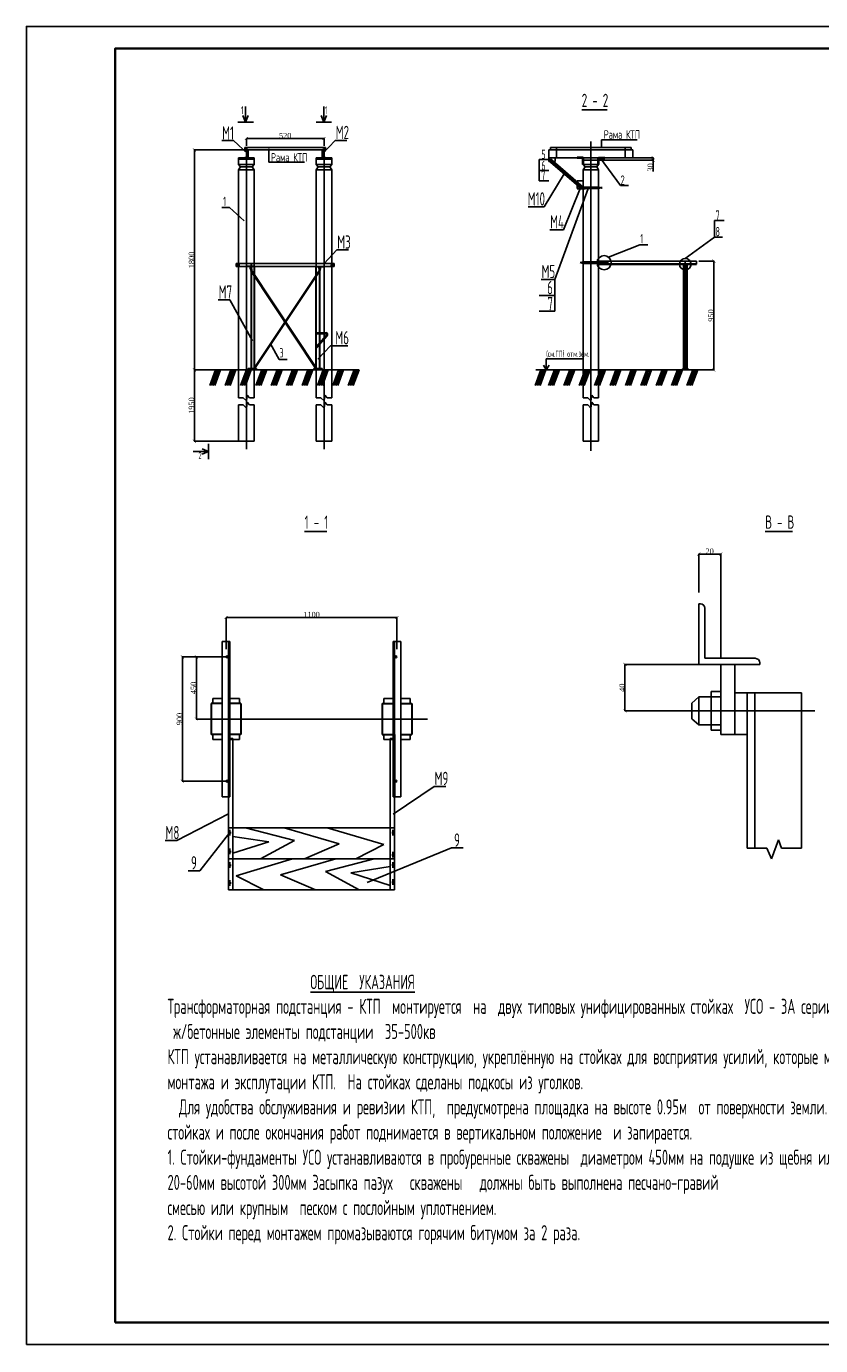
# Model space of a CAD drawing. Header units: metres. Extents: x 703615 to 712205, y 4306166 to 4311183.
# Tile 103 of 256: x 709159 to 709338, y 4306635 to 4306932. Entities that reach past the tile are written whole.
import ezdxf

# ---------------------------------------------------------------- set-up
doc = ezdxf.new("R2010")
doc.units = ezdxf.units.M
doc.header["$LTSCALE"] = 0.5
doc.styles.get("Standard").update_dxf_attribs({"font": 'times.ttf'})
doc.styles.add('имитатор ГОСТа', font='isocpeur.ttf', dxfattribs={"width": 0.6, "height": 300})

# ---------------------------------------------------------------- blocks, each defined once
blk = doc.blocks.new('_ArchTick')
at = {"color": 0, "linetype": 'ByBlock', "lineweight": 40, "const_width": 0.15}
blk.add_lwpolyline([(-0.5, -0.5), (0.5, 0.5)], dxfattribs=at)

msp = doc.modelspace()

# ---------------------------------------------------------------- hatches: boundary and pattern name
at = {"lineweight": 25}
h = msp.add_hatch(color=256, dxfattribs=at)
h.set_gradient(color1=(51, 51, 51), color2=(0, 0, 0), one_color=1)
h.paths.add_polyline_path([(709284.88, 4306895.49), (709284.88, 4306895.86), (709284.23, 4306895.67)])
h = msp.add_hatch(color=256, dxfattribs=at)
h.set_gradient(color1=(51, 51, 51), color2=(0, 0, 0), one_color=1)
h.paths.add_polyline_path([(709286.63, 4306895.73), (709286.63, 4306895.48), (709288.38, 4306895.48), (709288.38, 4306895.73)])
h.paths.add_polyline_path([(709286.63, 4306895.48), (709286.63, 4306895.73), (709285.05, 4306895.73), (709285.05, 4306895.48)])
h = msp.add_hatch(color=256, dxfattribs=at)
h.set_gradient(color1=(51, 51, 51), color2=(0, 0, 0), one_color=1)
h.paths.add_polyline_path([(709288.38, 4306895.85), (709288.38, 4306895.48), (709289.03, 4306895.67)])
h = msp.add_hatch(color=256, dxfattribs=at)
h.set_gradient(color1=(51, 51, 51), color2=(0, 0, 0), one_color=1)
h.paths.add_polyline_path([(709284.88, 4306878.63), (709284.88, 4306879), (709284.23, 4306878.81)])
h = msp.add_hatch(color=256, dxfattribs=at)
h.set_gradient(color1=(51, 51, 51), color2=(0, 0, 0), one_color=1)
h.paths.add_polyline_path([(709284.88, 4306878.73), (709285.05, 4306878.73), (709285.05, 4306878.89), (709284.88, 4306878.89)])
h = msp.add_hatch(color=256, dxfattribs=at)
h.set_gradient(color1=(51, 51, 51), color2=(0, 0, 0), one_color=1)
h.paths.add_polyline_path([(709286.63, 4306878.87), (709286.63, 4306878.62), (709288.38, 4306878.62), (709288.38, 4306878.87)])
h.paths.add_polyline_path([(709286.63, 4306878.62), (709286.63, 4306878.87), (709285.05, 4306878.87), (709285.05, 4306878.62)])
h = msp.add_hatch(color=256, dxfattribs=at)
h.set_gradient(color1=(51, 51, 51), color2=(0, 0, 0), one_color=1)
h.paths.add_polyline_path([(709288.38, 4306878.99), (709288.38, 4306878.62), (709289.03, 4306878.81)])
h = msp.add_hatch(color=256, dxfattribs=at)
h.set_gradient(color1=(51, 51, 51), color2=(0, 0, 0), one_color=1)
h.paths.add_polyline_path([(709290.28, 4306878.8, 1), (709289.83, 4306878.8, 1)])
h = msp.add_hatch(color=256, dxfattribs=at)
h.set_gradient(color1=(51, 51, 51), color2=(0, 0, 0), one_color=1)
h.paths.add_polyline_path([(709207.29, 4306878.11, 0.414214), (709207.45, 4306878.27, 0.414214), (709207.29, 4306878.43)])
h.paths.add_polyline_path([(709207.13, 4306878.27, 0.414214), (709207.29, 4306878.11), (709207.29, 4306878.43, 0.414214)])
h = msp.add_hatch(color=256, dxfattribs=at)
h.set_gradient(color1=(51, 51, 51), color2=(0, 0, 0), one_color=1)
h.paths.add_polyline_path([(709210.09, 4306877.41, 0.414214), (709210.25, 4306877.57, 0.414214), (709210.09, 4306877.73)])
h.paths.add_polyline_path([(709209.93, 4306877.57, 0.414214), (709210.09, 4306877.41), (709210.09, 4306877.73, 0.414214)])
h = msp.add_hatch(color=256, dxfattribs=at)
h.set_gradient(color1=(51, 51, 51), color2=(0, 0, 0), one_color=1)
h.paths.add_polyline_path([(709225.49, 4306877.41, 0.414214), (709225.65, 4306877.57, 0.414214), (709225.49, 4306877.73)])
h.paths.add_polyline_path([(709225.33, 4306877.57, 0.414214), (709225.49, 4306877.41), (709225.49, 4306877.73, 0.414214)])
h = msp.add_hatch(color=256, dxfattribs=at)
h.set_gradient(color1=(51, 51, 51), color2=(0, 0, 0), one_color=1)
h.paths.add_polyline_path([(709228.29, 4306878.08, 0.414214), (709228.45, 4306878.24, 0.414214), (709228.29, 4306878.39)])
h.paths.add_polyline_path([(709228.13, 4306878.24, 0.414214), (709228.29, 4306878.08), (709228.29, 4306878.39, 0.414214)])
h = msp.add_hatch(color=256, dxfattribs=at)
h.set_gradient(color1=(51, 51, 51), color2=(0, 0, 0), one_color=1)
h.paths.add_polyline_path([(709204.99, 4306789.99, 1), (709204.52, 4306789.99, 1)])
h = msp.add_hatch(color=256, dxfattribs=at)
h.set_gradient(color1=(51, 51, 51), color2=(0, 0, 0), one_color=1)
h.paths.add_polyline_path([(709242.92, 4306789.99, 1), (709242.44, 4306789.99, 1)])
h = msp.add_hatch(color=256, dxfattribs=at)
h.set_gradient(color1=(51, 51, 51), color2=(0, 0, 0), one_color=1)
h.paths.add_polyline_path([(709204.99, 4306761.99, 1), (709204.52, 4306761.99, 1)])
h = msp.add_hatch(color=256, dxfattribs=at)
h.set_gradient(color1=(51, 51, 51), color2=(0, 0, 0), one_color=1)
h.paths.add_polyline_path([(709242.92, 4306761.99, 1), (709242.44, 4306761.99, 1)])

# ---------------------------------------------------------------- linework, layer by layer
for p, q in [((709208.87, 4306910.46, 321.54), (709208.28, 4306911.93, 321.54)), ((709208.87, 4306910.46, 321.54), (709208.87, 4306913.96, 321.54)), ((709208.87, 4306910.46, 321.54), (709209.46, 4306911.93, 321.54)), ((709226.49, 4306910.46, 321.54), (709225.9, 4306911.93, 321.54)), ((709226.49, 4306910.46, 321.54), (709226.49, 4306913.96, 321.54)), ((709226.49, 4306910.46, 321.54), (709227.08, 4306911.93, 321.54)), ((709284.59, 4306913.27, 321.54), (709290.34, 4306913.27, 321.54)), ((709207.12, 4306910.46, 321.54), (709210.62, 4306910.46, 321.54)), ((709224.74, 4306910.46, 321.54), (709228.24, 4306910.46, 321.54)), ((709206.11, 4306906.35, 321.54), (709203.49, 4306906.35, 321.54)), ((709209.39, 4306903.32, 321.54), (709206.11, 4306906.35, 321.54)), ((709209.04, 4306905.13, 321.54), (709209.04, 4306906.81, 321.54)), ((709209.04, 4306906.77, 321.54), (709226.54, 4306906.77, 321.54)), ((709226.19, 4306903.32, 321.54), (709229.07, 4306906.35, 321.54)), ((709226.54, 4306905.13, 321.54), (709226.54, 4306906.81, 321.54)), ((709231.69, 4306906.35, 321.54), (709229.07, 4306906.35, 321.54)), ((709286.63, 4306906.12, 321.54), (709286.63, 4306836.38, 321.54)), ((709289.04, 4306906.46, 321.54), (709297.08, 4306906.46, 321.54)), ((709289.04, 4306906.46, 321.54), (709289.04, 4306904.72, 321.54)), ((709209.02, 4306904.19, 321.54), (709197.3, 4306904.19, 321.54)), ((709197.34, 4306904.19, 321.54), (709197.34, 4306854.64, 321.54)), ((709207.29, 4306902.44, 321.54), (709207.29, 4306900.94, 321.54)), ((709207.29, 4306902.44, 321.54), (709210.79, 4306902.44, 321.54)), ((709208.69, 4306904.72, 321.54), (709226.89, 4306904.72, 321.54)), ((709208.69, 4306904.72, 321.54), (709208.69, 4306904.19, 321.54)), ((709209.04, 4306904.89, 321.54), (709209.04, 4306836.78, 321.54)), ((709209.39, 4306904.19, 321.54), (709226.19, 4306904.19, 321.54)), ((709210.79, 4306902.44, 321.54), (709210.79, 4306900.94, 321.54)), ((709214.08, 4306904.43, 321.54), (709214.08, 4306901.43, 321.54)), ((709224.79, 4306902.44, 321.54), (709224.79, 4306900.94, 321.54)), ((709224.79, 4306902.44, 321.54), (709228.29, 4306902.44, 321.54)), ((709226.54, 4306904.91, 321.54), (709226.54, 4306836.77, 321.54)), ((709226.89, 4306904.72, 321.54), (709226.89, 4306904.19, 321.54)), ((709228.29, 4306902.44, 321.54), (709228.29, 4306900.94, 321.54)), ((709277.18, 4306902.44, 321.54), (709277.18, 4306904.19, 321.54)), ((709277.18, 4306904.19, 321.54), (709296.08, 4306904.19, 321.54)), ((709296.08, 4306902.44, 321.54), (709277.18, 4306902.44, 321.54)), ((709277.18, 4306902.44, 321.54), (709277.18, 4306901.61, 321.54)), ((709277.53, 4306904.72, 321.54), (709295.73, 4306904.72, 321.54)), ((709277.53, 4306904.72, 321.54), (709277.53, 4306904.19, 321.54)), ((709277.53, 4306904.19, 321.54), (709295.73, 4306904.19, 321.54)), ((709278.58, 4306901.61, 321.54), (709278.58, 4306902.44, 321.54)), ((709278.92, 4306904.72, 321.54), (709278.92, 4306902.44, 321.54)), ((709284.88, 4306902.44, 321.54), (709284.88, 4306900.94, 321.54)), ((709284.88, 4306902.44, 321.54), (709288.38, 4306902.44, 321.54)), ((709288.38, 4306902.44, 321.54), (709288.38, 4306900.94, 321.54)), ((709288.41, 4306902.44, 321.54), (709300.71, 4306902.44, 321.54)), ((709288.71, 4306902.44, 321.54), (709293.34, 4306896.2, 321.54)), ((709294.34, 4306904.72, 321.54), (709294.34, 4306902.44, 321.54)), ((709295.73, 4306904.72, 321.54), (709295.73, 4306904.19, 321.54)), ((709296.08, 4306902.44, 321.54), (709296.08, 4306904.19, 321.54)), ((709300.67, 4306902.44, 321.54), (709300.67, 4306901.87, 321.54)), ((709207.29, 4306902.16, 321.54), (709210.79, 4306902.16, 321.54)), ((709207.29, 4306900.94, 321.54), (709210.79, 4306900.94, 321.54)), ((709207.29, 4306900.94, 321.54), (709207.73, 4306900.41, 321.54)), ((709207.73, 4306900.41, 321.54), (709207.29, 4306899.71, 321.54)), ((709207.29, 4306899.71, 321.54), (709207.29, 4306854.64, 321.54)), ((709207.29, 4306899.71, 321.54), (709210.79, 4306899.71, 321.54)), ((709207.73, 4306900.41, 321.54), (709210.36, 4306900.41, 321.54)), ((709210.79, 4306900.94, 321.54), (709210.36, 4306900.41, 321.54)), ((709210.36, 4306900.41, 321.54), (709210.79, 4306899.71, 321.54)), ((709210.79, 4306899.71, 321.54), (709210.79, 4306877.92, 321.54)), ((709214.08, 4306901.43, 321.54), (709222.13, 4306901.43, 321.54)), ((709224.79, 4306902.16, 321.54), (709228.29, 4306902.16, 321.54)), ((709224.79, 4306900.94, 321.54), (709228.29, 4306900.94, 321.54)), ((709224.79, 4306900.94, 321.54), (709225.23, 4306900.41, 321.54)), ((709225.23, 4306900.41, 321.54), (709224.79, 4306899.71, 321.54)), ((709224.79, 4306899.71, 321.54), (709224.79, 4306877.92, 321.54)), ((709224.79, 4306899.71, 321.54), (709228.29, 4306899.71, 321.54)), ((709225.23, 4306900.41, 321.54), (709227.86, 4306900.41, 321.54)), ((709228.29, 4306900.94, 321.54), (709227.86, 4306900.41, 321.54)), ((709227.86, 4306900.41, 321.54), (709228.29, 4306899.71, 321.54)), ((709228.29, 4306899.71, 321.54), (709228.29, 4306854.64, 321.54)), ((709277.18, 4306902.03, 321.54), (709274.96, 4306902.03, 321.54)), ((709274.96, 4306902.03, 321.54), (709274.96, 4306899.56, 321.54)), ((709274.96, 4306899.56, 321.54), (709277.18, 4306899.56, 321.54)), ((709274.96, 4306899.56, 321.54), (709274.96, 4306897.22, 321.54)), ((709277.18, 4306901.61, 321.54), (709278.58, 4306901.61, 321.54)), ((709284.88, 4306901.87, 321.54), (709288.38, 4306901.87, 321.54)), ((709284.88, 4306900.94, 321.54), (709288.38, 4306900.94, 321.54)), ((709284.88, 4306900.94, 321.54), (709285.32, 4306900.41, 321.54)), ((709285.32, 4306900.41, 321.54), (709284.88, 4306899.71, 321.54)), ((709284.88, 4306899.71, 321.54), (709284.88, 4306854.64, 321.54)), ((709284.88, 4306899.71, 321.54), (709288.38, 4306899.71, 321.54)), ((709285.32, 4306900.41, 321.54), (709287.95, 4306900.41, 321.54)), ((709288.38, 4306900.94, 321.54), (709287.95, 4306900.41, 321.54)), ((709287.95, 4306900.41, 321.54), (709288.38, 4306899.71, 321.54)), ((709288.38, 4306899.71, 321.54), (709288.38, 4306854.64, 321.54)), ((709288.41, 4306901.87, 321.54), (709300.71, 4306901.87, 321.54)), ((709300.67, 4306901.87, 321.54), (709300.67, 4306899.37, 321.54)), ((709274.96, 4306897.22, 321.54), (709277.19, 4306897.22, 321.54)), ((709280.6, 4306898.85, 321.54), (709276.1, 4306891.38, 321.54)), ((709284.88, 4306897.25, 321.54), (709283.53, 4306897.25, 321.54)), ((709283.53, 4306897.25, 321.54), (709283.53, 4306895.48, 321.54)), ((709284.88, 4306895.48, 321.54), (709284.88, 4306897.25, 321.54)), ((709286.02, 4306895.48, 321.54), (709278.5, 4306875.03, 321.54)), ((709284.2, 4306895.48, 321.54), (709280.44, 4306886.21, 321.54)), ((709283.53, 4306895.48, 321.54), (709284.88, 4306895.48, 321.54)), ((709284.88, 4306895.86, 321.54), (709284.23, 4306895.67, 321.54)), ((709284.88, 4306895.49, 321.54), (709284.23, 4306895.67, 321.54)), ((709285.05, 4306895.85, 321.54), (709285.05, 4306895.48, 321.54)), ((709285.05, 4306895.85, 321.54), (709288.38, 4306895.85, 321.54)), ((709285.05, 4306895.73, 321.54), (709288.38, 4306895.73, 321.54)), ((709285.05, 4306895.48, 321.54), (709288.38, 4306895.48, 321.54)), ((709288.38, 4306895.48, 321.54), (709288.38, 4306895.86, 321.54)), ((709288.38, 4306895.85, 321.54), (709289.03, 4306895.67, 321.54)), ((709288.38, 4306895.48, 321.54), (709289.03, 4306895.67, 321.54)), ((709295.11, 4306896.2, 321.54), (709293.34, 4306896.2, 321.54)), ((709205.27, 4306891.27, 321.54), (709203.5, 4306891.27, 321.54)), ((709208.55, 4306888.24, 321.54), (709205.27, 4306891.27, 321.54)), ((709276.1, 4306891.38, 321.54), (709272.55, 4306891.38, 321.54)), ((709316.63, 4306888.3, 321.54), (709314.5, 4306888.3, 321.54)), ((709314.5, 4306884.52, 321.54), (709314.5, 4306888.3, 321.54)), ((709280.44, 4306886.21, 321.54), (709277.42, 4306886.21, 321.54)), ((709226.54, 4306878.62, 321.54), (709229.42, 4306881.66, 321.54)), ((709232.04, 4306881.66, 321.54), (709229.42, 4306881.66, 321.54)), ((709290.59, 4306880.07, 321.54), (709297.68, 4306882.85, 321.54)), ((709299.45, 4306882.85, 321.54), (709297.68, 4306882.85, 321.54)), ((709307.91, 4306879.75, 321.54), (709314.5, 4306884.52, 321.54)), ((709316.27, 4306884.52, 321.54), (709314.5, 4306884.52, 321.54)), ((709284.88, 4306879, 321.54), (709284.23, 4306878.81, 321.54)), ((709284.88, 4306878.63, 321.54), (709284.23, 4306878.81, 321.54)), ((709284.88, 4306879, 321.54), (709284.88, 4306878.63, 321.54)), ((709284.88, 4306878.89, 321.54), (709285.05, 4306878.89, 321.54)), ((709284.88, 4306878.73, 321.54), (709285.05, 4306878.73, 321.54)), ((709285.05, 4306878.99, 321.54), (709288.38, 4306878.99, 321.54)), ((709285.05, 4306878.99, 321.54), (709285.05, 4306878.62, 321.54)), ((709285.05, 4306878.87, 321.54), (709288.38, 4306878.87, 321.54)), ((709288.38, 4306879.15, 321.54), (709310.43, 4306879.15, 321.54)), ((709288.38, 4306878.99, 321.54), (709289.03, 4306878.81, 321.54)), ((709288.38, 4306878.62, 321.54), (709289.03, 4306878.81, 321.54)), ((709289.03, 4306878.81, 321.54), (709289.63, 4306878.81, 321.54)), ((709289.63, 4306879.15, 321.54), (709289.63, 4306878.45, 321.54)), ((709290.05, 4306879.03, 321.54), (709290.05, 4306879.15, 321.54)), ((709290.49, 4306879.15, 321.54), (709290.49, 4306878.45, 321.54)), ((709307.91, 4306879.15, 321.54), (709307.91, 4306878.45, 321.54)), ((709310.43, 4306879.15, 321.54), (709310.43, 4306878.45, 321.54)), ((709310.97, 4306879.15, 321.54), (709314.4, 4306879.15, 321.54)), ((709314.35, 4306854.64, 321.54), (709314.35, 4306879.15, 321.54)), ((709206.77, 4306878.62, 321.54), (709228.82, 4306878.62, 321.54)), ((709206.77, 4306878.62, 321.54), (709206.77, 4306877.92, 321.54)), ((709206.77, 4306877.92, 321.54), (709228.82, 4306877.92, 321.54)), ((709228.82, 4306878.62, 321.54), (709228.82, 4306877.92, 321.54)), ((709285.05, 4306878.62, 321.54), (709288.38, 4306878.62, 321.54)), ((709290.05, 4306878.57, 321.54), (709290.05, 4306878.35, 321.54)), ((709278.5, 4306875.03, 321.54), (709275.47, 4306875.03, 321.54)), ((709278.5, 4306875.03, 321.54), (709278.5, 4306871.39, 321.54)), ((709205.32, 4306870.4, 321.54), (709202.7, 4306870.4, 321.54)), ((709210.44, 4306861.21, 321.54), (709205.32, 4306870.4, 321.54)), ((709278.5, 4306871.39, 321.54), (709274.98, 4306871.39, 321.54)), ((709278.5, 4306871.39, 321.54), (709278.5, 4306867.86, 321.54)), ((709278.5, 4306867.86, 321.54), (709274.98, 4306867.86, 321.54)), ((709216.43, 4306857.01, 321.54), (709214.48, 4306860.5, 321.54)), ((709225.15, 4306857.03, 321.54), (709228.03, 4306860.07, 321.54)), ((709231.88, 4306860.07, 321.54), (709228.03, 4306860.07, 321.54)), ((709211.31, 4306854.97, 321.54), (709209.42, 4306854.97, 321.54)), ((709209.42, 4306854.97, 321.54), (709209.42, 4306854.64, 321.54)), ((709211.31, 4306854.64, 321.54), (709211.31, 4306854.97, 321.54)), ((709218.2, 4306857.01, 321.54), (709216.43, 4306857.01, 321.54)), ((709226.13, 4306854.97, 321.54), (709224.24, 4306854.97, 321.54)), ((709224.24, 4306854.97, 321.54), (709224.24, 4306854.64, 321.54)), ((709226.13, 4306854.64, 321.54), (709226.13, 4306854.97, 321.54)), ((709276.6, 4306854.64, 321.54), (709275.99, 4306855.7, 321.54)), ((709276.6, 4306857.13, 321.54), (709284.65, 4306857.13, 321.54)), ((709276.6, 4306857.13, 321.54), (709276.6, 4306854.64, 321.54)), ((709276.6, 4306854.64, 321.54), (709277.21, 4306855.7, 321.54)), ((709307.26, 4306854.64, 321.54), (709307.26, 4306854.91, 321.54)), ((709307.26, 4306854.91, 321.54), (709308.55, 4306854.91, 321.54)), ((709308.55, 4306854.91, 321.54), (709308.55, 4306854.64, 321.54)), ((709209.02, 4306854.64, 321.54), (709197.3, 4306854.64, 321.54)), ((709207.27, 4306854.64, 321.54), (709197.3, 4306854.64, 321.54)), ((709197.34, 4306854.64, 321.54), (709197.34, 4306838.56, 321.54)), ((709202.11, 4306854.64, 321.54), (709200.79, 4306851.14, 321.54)), ((709201.02, 4306854.64, 321.54), (709234.42, 4306854.64, 321.54)), ((709202.49, 4306854.64, 321.54), (709201.16, 4306851.14, 321.54)), ((709202.86, 4306854.64, 321.54), (709201.54, 4306851.14, 321.54)), ((709203.23, 4306854.64, 321.54), (709201.91, 4306851.14, 321.54)), ((709205.58, 4306854.64, 321.54), (709204.25, 4306851.14, 321.54)), ((709205.95, 4306854.64, 321.54), (709204.63, 4306851.14, 321.54)), ((709206.33, 4306854.64, 321.54), (709205, 4306851.14, 321.54)), ((709206.7, 4306854.64, 321.54), (709205.38, 4306851.14, 321.54)), ((709207.29, 4306854.64, 321.54), (709207.29, 4306852.56, 321.54)), ((709207.29, 4306852.56, 321.54), (709207.29, 4306848.36, 321.54)), ((709209.04, 4306854.64, 321.54), (709207.72, 4306851.14, 321.54)), ((709209.42, 4306854.64, 321.54), (709208.09, 4306851.14, 321.54)), ((709209.79, 4306854.64, 321.54), (709208.47, 4306851.14, 321.54)), ((709210.16, 4306854.64, 321.54), (709208.84, 4306851.14, 321.54)), ((709210.79, 4306854.64, 321.54), (709210.79, 4306852.56, 321.54)), ((709210.79, 4306852.56, 321.54), (709210.79, 4306848.36, 321.54)), ((709212.51, 4306854.64, 321.54), (709211.18, 4306851.14, 321.54)), ((709212.88, 4306854.64, 321.54), (709211.56, 4306851.14, 321.54)), ((709213.26, 4306854.64, 321.54), (709211.93, 4306851.14, 321.54)), ((709213.63, 4306854.64, 321.54), (709212.31, 4306851.14, 321.54)), ((709215.97, 4306854.64, 321.54), (709214.65, 4306851.14, 321.54)), ((709216.35, 4306854.64, 321.54), (709215.02, 4306851.14, 321.54)), ((709216.72, 4306854.64, 321.54), (709215.4, 4306851.14, 321.54)), ((709217.09, 4306854.64, 321.54), (709215.77, 4306851.14, 321.54)), ((709219.44, 4306854.64, 321.54), (709218.11, 4306851.14, 321.54)), ((709219.81, 4306854.64, 321.54), (709218.49, 4306851.14, 321.54)), ((709220.19, 4306854.64, 321.54), (709218.86, 4306851.14, 321.54)), ((709220.56, 4306854.64, 321.54), (709219.24, 4306851.14, 321.54)), ((709222.9, 4306854.64, 321.54), (709221.58, 4306851.14, 321.54)), ((709223.28, 4306854.64, 321.54), (709221.95, 4306851.14, 321.54)), ((709223.65, 4306854.64, 321.54), (709222.33, 4306851.14, 321.54)), ((709224.02, 4306854.64, 321.54), (709222.7, 4306851.14, 321.54)), ((709224.79, 4306854.64, 321.54), (709224.79, 4306852.56, 321.54)), ((709224.79, 4306852.56, 321.54), (709224.79, 4306848.36, 321.54)), ((709226.37, 4306854.64, 321.54), (709225.04, 4306851.14, 321.54)), ((709226.74, 4306854.64, 321.54), (709225.42, 4306851.14, 321.54)), ((709227.12, 4306854.64, 321.54), (709225.79, 4306851.14, 321.54)), ((709227.49, 4306854.64, 321.54), (709226.17, 4306851.14, 321.54)), ((709228.29, 4306854.64, 321.54), (709228.29, 4306852.56, 321.54)), ((709228.29, 4306852.56, 321.54), (709228.29, 4306848.36, 321.54)), ((709229.83, 4306854.64, 321.54), (709228.51, 4306851.14, 321.54)), ((709230.21, 4306854.64, 321.54), (709228.88, 4306851.14, 321.54)), ((709230.58, 4306854.64, 321.54), (709229.26, 4306851.14, 321.54)), ((709230.95, 4306854.64, 321.54), (709229.63, 4306851.14, 321.54)), ((709233.3, 4306854.64, 321.54), (709231.97, 4306851.14, 321.54)), ((709233.67, 4306854.64, 321.54), (709232.35, 4306851.14, 321.54)), ((709234.05, 4306854.64, 321.54), (709232.72, 4306851.14, 321.54)), ((709234.42, 4306854.64, 321.54), (709233.1, 4306851.14, 321.54)), ((709275.4, 4306854.64, 321.54), (709274.07, 4306851.14, 321.54)), ((709274.28, 4306854.64, 321.54), (709310.73, 4306854.64, 321.54)), ((709275.77, 4306854.64, 321.54), (709274.45, 4306851.14, 321.54)), ((709276.14, 4306854.64, 321.54), (709274.82, 4306851.14, 321.54)), ((709276.52, 4306854.64, 321.54), (709275.19, 4306851.14, 321.54)), ((709278.42, 4306854.64, 321.54), (709277.09, 4306851.14, 321.54)), ((709278.79, 4306854.64, 321.54), (709277.47, 4306851.14, 321.54)), ((709279.17, 4306854.64, 321.54), (709277.84, 4306851.14, 321.54)), ((709279.54, 4306854.64, 321.54), (709278.22, 4306851.14, 321.54)), ((709281.88, 4306854.64, 321.54), (709280.56, 4306851.14, 321.54)), ((709282.26, 4306854.64, 321.54), (709280.93, 4306851.14, 321.54)), ((709282.63, 4306854.64, 321.54), (709281.31, 4306851.14, 321.54)), ((709283.01, 4306854.64, 321.54), (709281.68, 4306851.14, 321.54)), ((709285.35, 4306854.64, 321.54), (709284.02, 4306851.14, 321.54)), ((709285.72, 4306854.64, 321.54), (709284.4, 4306851.14, 321.54)), ((709286.1, 4306854.64, 321.54), (709284.77, 4306851.14, 321.54)), ((709284.89, 4306854.64, 321.54), (709284.88, 4306848.36, 321.54)), ((709286.47, 4306854.64, 321.54), (709285.15, 4306851.14, 321.54)), ((709288.81, 4306854.64, 321.54), (709287.49, 4306851.14, 321.54)), ((709289.19, 4306854.64, 321.54), (709287.86, 4306851.14, 321.54)), ((709289.56, 4306854.64, 321.54), (709288.24, 4306851.14, 321.54)), ((709288.38, 4306854.64, 321.54), (709288.38, 4306848.36, 321.54)), ((709289.94, 4306854.64, 321.54), (709288.61, 4306851.14, 321.54)), ((709292.28, 4306854.64, 321.54), (709290.95, 4306851.14, 321.54)), ((709292.65, 4306854.64, 321.54), (709291.33, 4306851.14, 321.54)), ((709293.03, 4306854.64, 321.54), (709291.7, 4306851.14, 321.54)), ((709293.4, 4306854.64, 321.54), (709292.08, 4306851.14, 321.54)), ((709295.74, 4306854.64, 321.54), (709294.42, 4306851.14, 321.54)), ((709296.12, 4306854.64, 321.54), (709294.79, 4306851.14, 321.54)), ((709296.49, 4306854.64, 321.54), (709295.17, 4306851.14, 321.54)), ((709296.87, 4306854.64, 321.54), (709295.54, 4306851.14, 321.54)), ((709299.21, 4306854.64, 321.54), (709297.88, 4306851.14, 321.54)), ((709299.58, 4306854.64, 321.54), (709298.26, 4306851.14, 321.54)), ((709299.96, 4306854.64, 321.54), (709298.63, 4306851.14, 321.54)), ((709300.33, 4306854.64, 321.54), (709299.01, 4306851.14, 321.54)), ((709302.67, 4306854.64, 321.54), (709301.35, 4306851.14, 321.54)), ((709303.05, 4306854.64, 321.54), (709301.72, 4306851.14, 321.54)), ((709303.42, 4306854.64, 321.54), (709302.1, 4306851.14, 321.54)), ((709303.8, 4306854.64, 321.54), (709302.47, 4306851.14, 321.54)), ((709306.14, 4306854.64, 321.54), (709304.81, 4306851.14, 321.54)), ((709306.51, 4306854.64, 321.54), (709305.19, 4306851.14, 321.54)), ((709306.89, 4306854.64, 321.54), (709305.56, 4306851.14, 321.54)), ((709307.26, 4306854.64, 321.54), (709305.94, 4306851.14, 321.54)), ((709309.6, 4306854.64, 321.54), (709308.28, 4306851.14, 321.54)), ((709308.58, 4306854.64, 321.54), (709314.4, 4306854.64, 321.54)), ((709309.98, 4306854.64, 321.54), (709308.65, 4306851.14, 321.54)), ((709310.35, 4306854.64, 321.54), (709309.03, 4306851.14, 321.54)), ((709310.73, 4306854.64, 321.54), (709309.4, 4306851.14, 321.54)), ((709209.22, 4306848.95, 321.54), (709209.04, 4306847.66, 321.54)), ((709209.74, 4306848.36, 321.54), (709209.22, 4306848.95, 321.54)), ((709226.72, 4306848.95, 321.54), (709226.54, 4306847.66, 321.54)), ((709227.24, 4306848.36, 321.54), (709226.72, 4306848.95, 321.54)), ((709286.82, 4306848.95, 321.54), (709286.63, 4306847.66, 321.54)), ((709287.33, 4306848.36, 321.54), (709286.82, 4306848.95, 321.54)), ((709207.29, 4306848.36, 321.54), (709208.34, 4306848.36, 321.54)), ((709207.29, 4306846.76, 321.54), (709207.29, 4306838.56, 321.54)), ((709207.29, 4306846.76, 321.54), (709208.34, 4306846.76, 321.54)), ((709208.34, 4306848.36, 321.54), (709209.04, 4306847.66, 321.54)), ((709208.34, 4306846.76, 321.54), (709209.04, 4306846.06, 321.54)), ((709209.22, 4306847.35, 321.54), (709209.04, 4306846.06, 321.54)), ((709209.74, 4306846.76, 321.54), (709209.22, 4306847.35, 321.54)), ((709209.74, 4306848.36, 321.54), (709210.79, 4306848.36, 321.54)), ((709209.74, 4306846.76, 321.54), (709210.79, 4306846.76, 321.54)), ((709210.79, 4306846.76, 321.54), (709210.79, 4306838.56, 321.54)), ((709224.79, 4306848.36, 321.54), (709225.84, 4306848.36, 321.54)), ((709224.79, 4306846.76, 321.54), (709224.79, 4306838.56, 321.54)), ((709224.79, 4306846.76, 321.54), (709225.84, 4306846.76, 321.54)), ((709225.84, 4306848.36, 321.54), (709226.54, 4306847.66, 321.54)), ((709225.84, 4306846.76, 321.54), (709226.54, 4306846.06, 321.54)), ((709226.72, 4306847.35, 321.54), (709226.54, 4306846.06, 321.54)), ((709227.24, 4306846.76, 321.54), (709226.72, 4306847.35, 321.54)), ((709227.24, 4306848.36, 321.54), (709228.29, 4306848.36, 321.54)), ((709227.24, 4306846.76, 321.54), (709228.29, 4306846.76, 321.54)), ((709228.29, 4306846.76, 321.54), (709228.29, 4306838.56, 321.54)), ((709284.88, 4306848.36, 321.54), (709285.93, 4306848.36, 321.54)), ((709284.88, 4306846.76, 321.54), (709284.88, 4306838.56, 321.54)), ((709284.88, 4306846.76, 321.54), (709285.93, 4306846.76, 321.54)), ((709285.93, 4306848.36, 321.54), (709286.63, 4306847.66, 321.54)), ((709285.93, 4306846.76, 321.54), (709286.63, 4306846.06, 321.54)), ((709286.82, 4306847.35, 321.54), (709286.63, 4306846.06, 321.54)), ((709287.33, 4306846.76, 321.54), (709286.82, 4306847.35, 321.54)), ((709287.33, 4306848.36, 321.54), (709288.38, 4306848.36, 321.54)), ((709287.33, 4306846.76, 321.54), (709288.38, 4306846.76, 321.54)), ((709288.38, 4306846.76, 321.54), (709288.38, 4306838.56, 321.54)), ((709207.27, 4306838.56, 321.54), (709197.3, 4306838.56, 321.54)), ((709200.53, 4306838.02, 321.54), (709200.53, 4306834.52, 321.54)), ((709207.29, 4306838.56, 321.54), (709210.79, 4306838.56, 321.54)), ((709224.79, 4306838.56, 321.54), (709228.29, 4306838.56, 321.54)), ((709284.88, 4306838.56, 321.54), (709288.38, 4306838.56, 321.54)), ((709200.53, 4306836.27, 321.54), (709197.03, 4306836.27, 321.54)), ((709200.53, 4306836.27, 321.54), (709199.06, 4306836.86, 321.54)), ((709200.53, 4306836.27, 321.54), (709199.06, 4306835.68, 321.54)), ((709222.17, 4306818.26, 321.54), (709227.2, 4306818.26, 321.54)), ((709325.92, 4306818.26, 321.54), (709332.03, 4306818.26, 321.54)), ((709310.94, 4306804.46, 321.54), (709310.94, 4306813.19, 321.54)), ((709310.94, 4306813.15, 321.54), (709315.88, 4306813.15, 321.54)), ((709315.88, 4306789.69, 321.54), (709315.88, 4306813.19, 321.54)), ((709310.94, 4306788.3, 321.54), (709310.94, 4306801.95, 321.54)), ((709310.94, 4306801.95, 321.54), (709311.3, 4306801.95, 321.54)), ((709204.47, 4306791.75, 321.54), (709204.47, 4306798.9, 321.54)), ((709204.47, 4306798.86, 321.54), (709242.97, 4306798.86, 321.54)), ((709242.97, 4306791.75, 321.54), (709242.97, 4306798.9, 321.54)), ((709312.32, 4306800.93, 321.54), (709312.32, 4306789.67, 321.54)), ((709203.59, 4306793.49, 321.54), (709205.34, 4306793.49, 321.54)), ((709203.59, 4306793.49, 321.54), (709203.59, 4306758.49, 321.54)), ((709204.99, 4306793.49, 321.54), (709204.99, 4306758.49, 321.54)), ((709205.34, 4306793.49, 321.54), (709205.34, 4306758.49, 321.54)), ((709243.84, 4306793.49, 321.54), (709242.09, 4306793.49, 321.54)), ((709242.09, 4306793.49, 321.54), (709242.09, 4306758.49, 321.54)), ((709242.44, 4306793.49, 321.54), (709242.44, 4306758.49, 321.54)), ((709243.84, 4306793.49, 321.54), (709243.84, 4306758.49, 321.54)), ((709204.71, 4306789.99, 321.54), (709194.58, 4306789.99, 321.54)), ((709194.63, 4306789.99, 321.54), (709194.63, 4306761.99, 321.54)), ((709204.73, 4306789.99, 321.54), (709197.74, 4306789.99, 321.54)), ((709197.78, 4306789.99, 321.54), (709197.78, 4306775.99, 321.54)), ((709323.65, 4306789.67, 321.54), (709312.32, 4306789.67, 321.54)), ((709310.91, 4306788.3, 321.54), (709294.26, 4306788.3, 321.54)), ((709294.31, 4306788.3, 321.54), (709294.31, 4306777.82, 321.54)), ((709310.94, 4306788.3, 321.54), (709324.68, 4306788.3, 321.54)), ((709310.94, 4306788.3, 321.54), (709315.88, 4306788.3, 321.54)), ((709315.88, 4306772.47, 321.54), (709315.88, 4306788.3, 321.54)), ((709315.88, 4306788.3, 321.54), (709319.03, 4306788.3, 321.54)), ((709319.03, 4306772.47, 321.54), (709319.03, 4306788.3, 321.54)), ((709324.68, 4306788.3, 321.54), (709324.68, 4306788.64, 321.54)), ((709201.48, 4306779.49, 321.54), (709201.48, 4306780.63, 321.54)), ((709201.48, 4306780.63, 321.54), (709203.59, 4306780.63, 321.54)), ((709205.34, 4306780.63, 321.54), (709207.46, 4306780.63, 321.54)), ((709207.46, 4306779.49, 321.54), (709207.46, 4306780.63, 321.54)), ((709242.09, 4306780.63, 321.54), (709239.98, 4306780.63, 321.54)), ((709239.98, 4306779.49, 321.54), (709239.98, 4306780.63, 321.54)), ((709245.96, 4306780.63, 321.54), (709243.84, 4306780.63, 321.54)), ((709245.96, 4306779.49, 321.54), (709245.96, 4306780.63, 321.54)), ((709310.94, 4306780.97, 321.54), (709309.36, 4306779.57, 321.54)), ((709310.94, 4306780.97, 321.54), (709315.88, 4306780.97, 321.54)), ((709310.94, 4306780.97, 321.54), (709310.94, 4306774.67, 321.54)), ((709313.74, 4306773.48, 321.54), (709313.74, 4306782.16, 321.54)), ((709313.74, 4306782.16, 321.54), (709315.88, 4306782.16, 321.54)), ((709321.83, 4306781.92, 321.54), (709319.03, 4306781.92, 321.54)), ((709319.03, 4306781.92, 321.54), (709319.03, 4306772.47, 321.54)), ((709321.83, 4306781.92, 321.54), (709334.08, 4306781.92, 321.54)), ((709321.83, 4306781.92, 321.54), (709321.83, 4306746.92, 321.54)), ((709323.58, 4306781.92, 321.54), (709323.58, 4306746.92, 321.54)), ((709334.08, 4306781.92, 321.54), (709334.08, 4306746.92, 321.54)), ((709310.91, 4306777.82, 321.54), (709294.26, 4306777.82, 321.54)), ((709309.36, 4306779.57, 321.54), (709309.36, 4306776.07, 321.54)), ((709309.36, 4306777.82, 321.54), (709337.07, 4306777.82, 321.54)), ((709249.84, 4306775.99, 321.54), (709197.74, 4306775.99, 321.54)), ((709310.94, 4306774.67, 321.54), (709309.36, 4306776.07, 321.54)), ((709310.94, 4306774.67, 321.54), (709315.88, 4306774.67, 321.54)), ((709201.48, 4306772.49, 321.54), (709201.48, 4306771.35, 321.54)), ((709207.46, 4306772.49, 321.54), (709207.46, 4306771.35, 321.54)), ((709239.98, 4306772.49, 321.54), (709239.98, 4306771.35, 321.54)), ((709245.96, 4306772.49, 321.54), (709245.96, 4306771.35, 321.54)), ((709315.88, 4306773.48, 321.54), (709313.74, 4306773.48, 321.54)), ((709319.03, 4306772.47, 321.54), (709315.88, 4306772.47, 321.54)), ((709319.03, 4306772.47, 321.54), (709321.83, 4306772.47, 321.54)), ((709201.48, 4306771.35, 321.54), (709203.59, 4306771.35, 321.54)), ((709206.01, 4306771.64, 321.54), (709205.34, 4306771.64, 321.54)), ((709207.46, 4306771.35, 321.54), (709205.34, 4306771.35, 321.54)), ((709206.01, 4306771.64, 321.54), (709206.01, 4306737.49, 321.54)), ((709239.98, 4306771.35, 321.54), (709242.09, 4306771.35, 321.54)), ((709241.42, 4306771.64, 321.54), (709241.42, 4306737.49, 321.54)), ((709241.42, 4306771.64, 321.54), (709242.09, 4306771.64, 321.54)), ((709245.96, 4306771.35, 321.54), (709243.84, 4306771.35, 321.54)), ((709204.73, 4306761.99, 321.54), (709194.58, 4306761.99, 321.54)), ((709205.34, 4306758.49, 321.54), (709205.34, 4306761.99, 321.54)), ((709242.09, 4306758.49, 321.54), (709242.09, 4306761.99, 321.54)), ((709242.14, 4306754.53, 321.54), (709251.34, 4306760.81, 321.54)), ((709253.96, 4306760.81, 321.54), (709251.34, 4306760.81, 321.54)), ((709203.59, 4306758.49, 321.54), (709205.34, 4306758.49, 321.54)), ((709204.99, 4306758.49, 321.54), (709204.99, 4306737.49, 321.54)), ((709243.84, 4306758.49, 321.54), (709242.09, 4306758.49, 321.54)), ((709242.44, 4306758.49, 321.54), (709242.44, 4306737.49, 321.54)), ((709204.99, 4306754.63, 321.54), (709193.35, 4306748.61, 321.54)), ((709204.99, 4306751.49, 321.54), (709242.44, 4306751.49, 321.54)), ((709208.86, 4306751.49, 321.54), (709219.87, 4306748.61, 321.54)), ((709217.52, 4306751.49, 321.54), (709229.97, 4306747.91, 321.54)), ((709227.25, 4306751.49, 321.54), (709239.99, 4306747.7, 321.54)), ((709193.35, 4306748.61, 321.54), (709190.73, 4306748.61, 321.54)), ((709205.31, 4306750.4, 321.54), (709198.58, 4306741.82, 321.54)), ((709206.01, 4306749.56, 321.54), (709214.14, 4306748.36, 321.54)), ((709214.14, 4306748.36, 321.54), (709206.01, 4306745.8, 321.54)), ((709219.87, 4306748.61, 321.54), (709212.24, 4306744.49, 321.54)), ((709229.97, 4306747.91, 321.54), (709222.1, 4306744.49, 321.54)), ((709328.94, 4306748.77, 321.54), (709327.36, 4306744.47, 321.54)), ((709329.61, 4306746.92, 321.54), (709328.94, 4306748.77, 321.54)), ((709239.99, 4306747.7, 321.54), (709233.72, 4306744.49, 321.54)), ((709236.22, 4306739.13, 321.54), (709255.25, 4306746.99, 321.54)), ((709257.87, 4306746.99, 321.54), (709255.25, 4306746.99, 321.54)), ((709326.27, 4306746.92, 321.54), (709321.83, 4306746.92, 321.54)), ((709327.36, 4306744.47, 321.54), (709326.27, 4306746.92, 321.54)), ((709334.08, 4306746.92, 321.54), (709329.61, 4306746.92, 321.54)), ((709204.99, 4306744.49, 321.54), (709242.44, 4306744.49, 321.54)), ((709219.46, 4306744.49, 321.54), (709206.72, 4306740.7, 321.54)), ((709229.19, 4306744.49, 321.54), (709216.74, 4306740.91, 321.54)), ((709237.85, 4306744.49, 321.54), (709226.84, 4306741.61, 321.54)), ((709241.42, 4306742.74, 321.54), (709232.58, 4306741.36, 321.54)), ((709198.58, 4306741.82, 321.54), (709195.96, 4306741.82, 321.54)), ((709206.72, 4306740.7, 321.54), (709212.99, 4306737.49, 321.54)), ((709216.74, 4306740.91, 321.54), (709224.62, 4306737.49, 321.54)), ((709226.84, 4306741.61, 321.54), (709234.47, 4306737.49, 321.54)), ((709232.58, 4306741.36, 321.54), (709241.42, 4306738.5, 321.54)), ((709204.99, 4306737.49, 321.54), (709206.01, 4306737.49, 321.54)), ((709204.99, 4306737.49, 321.54), (709242.44, 4306737.49, 321.54)), ((709242.44, 4306737.49, 321.54), (709241.42, 4306737.49, 321.54))]:
    msp.add_line(p, q, dxfattribs=at)
at = {"lineweight": 35}
for p, q in [((709209.39, 4306904.19, 321.54), (709208.69, 4306904.19, 321.54)), ((709209.39, 4306902.44, 321.54), (709208.69, 4306902.44, 321.54)), ((709209.39, 4306904.19, 321.54), (709209.39, 4306902.44, 321.54)), ((709226.19, 4306904.19, 321.54), (709226.89, 4306904.19, 321.54)), ((709226.19, 4306904.19, 321.54), (709226.19, 4306902.44, 321.54)), ((709226.19, 4306902.44, 321.54), (709226.89, 4306902.44, 321.54)), ((709277.18, 4306901.8, 321.54), (709284.51, 4306895.48, 321.54)), ((709283.53, 4306895.48, 321.54), (709285.32, 4306895.48, 321.54)), ((709288.38, 4306878.45, 321.54), (709310.43, 4306878.45, 321.54)), ((709307.56, 4306878.45, 321.54), (709307.56, 4306854.91, 321.54)), ((709307.91, 4306878.45, 321.54), (709307.91, 4306854.91, 321.54)), ((709308.08, 4306878.45, 321.54), (709308.08, 4306854.91, 321.54)), ((709308.26, 4306878.45, 321.54), (709308.26, 4306854.91, 321.54))]:
    msp.add_line(p, q, dxfattribs=at)
at = {"lineweight": 40}
for p, q in [((709284.88, 4306902.44, 321.54), (709283.52, 4306902.44, 321.54)), ((709284.88, 4306900.94, 321.54), (709284.88, 4306902.44, 321.54)), ((709288.38, 4306900.94, 321.54), (709288.38, 4306902.44, 321.54)), ((709288.38, 4306902.44, 321.54), (709289.75, 4306902.44, 321.54)), ((709207.52, 4306878.27, 321.54), (709206.92, 4306878.27, 321.54)), ((709210.32, 4306877.57, 321.54), (709209.72, 4306877.57, 321.54)), ((709210.09, 4306877.41, 321.54), (709210.09, 4306877.06, 321.54)), ((709210.09, 4306877.06, 321.54), (709224.79, 4306854.97, 321.54)), ((709225.49, 4306877.06, 321.54), (709210.79, 4306854.97, 321.54)), ((709225.91, 4306877.57, 321.54), (709225.27, 4306877.57, 321.54)), ((709225.49, 4306877.41, 321.54), (709225.49, 4306877.06, 321.54)), ((709228.71, 4306878.24, 321.54), (709228.07, 4306878.24, 321.54)), ((709224.79, 4306862.89, 321.54), (709227.05, 4306862.89, 321.54)), ((709227.14, 4306862.42, 321.54), (709224.79, 4306859.67, 321.54))]:
    msp.add_line(p, q, dxfattribs=at)
at = {"lineweight": 30}
for p, q in [((709277.18, 4306901.8, 321.54), (709277.5, 4306902.17, 321.54)), ((709277.41, 4306902.06, 321.54), (709284.73, 4306895.75, 321.54)), ((709277.5, 4306902.17, 321.54), (709284.83, 4306895.85, 321.54)), ((709284.32, 4306895.94, 321.54), (709284.32, 4306895.36, 321.54)), ((709284.51, 4306895.48, 321.54), (709284.83, 4306895.85, 321.54)), ((709289.03, 4306895.49, 321.54), (709289.03, 4306895.86, 321.54)), ((709289.03, 4306895.67, 321.54), (709289.17, 4306895.67, 321.54)), ((709210.79, 4306877.92, 321.54), (709209.04, 4306877.92, 321.54)), ((709210.09, 4306878.62, 321.54), (709210.09, 4306854.97, 321.54)), ((709210.79, 4306877.92, 321.54), (709210.79, 4306854.97, 321.54)), ((709224.79, 4306854.97, 321.54), (709224.79, 4306877.92, 321.54)), ((709224.79, 4306877.92, 321.54), (709226.54, 4306877.92, 321.54)), ((709224.79, 4306877.92, 321.54), (709225.49, 4306877.92, 321.54)), ((709225.49, 4306877.92, 321.54), (709225.49, 4306854.97, 321.54)), ((709203.59, 4306779.49, 321.54), (709201.14, 4306779.49, 321.54)), ((709201.14, 4306779.49, 321.54), (709201.14, 4306772.49, 321.54)), ((709207.79, 4306779.49, 321.54), (709205.34, 4306779.49, 321.54)), ((709207.79, 4306779.49, 321.54), (709207.79, 4306772.49, 321.54)), ((709239.64, 4306779.49, 321.54), (709242.09, 4306779.49, 321.54)), ((709239.64, 4306779.49, 321.54), (709239.64, 4306772.49, 321.54)), ((709243.84, 4306779.49, 321.54), (709246.29, 4306779.49, 321.54)), ((709246.29, 4306779.49, 321.54), (709246.29, 4306772.49, 321.54)), ((709203.59, 4306772.49, 321.54), (709201.14, 4306772.49, 321.54)), ((709204.99, 4306772.49, 321.54), (709204.99, 4306758.49, 321.54)), ((709207.79, 4306772.49, 321.54), (709205.34, 4306772.49, 321.54)), ((709239.64, 4306772.49, 321.54), (709242.09, 4306772.49, 321.54)), ((709242.44, 4306772.49, 321.54), (709242.44, 4306758.49, 321.54)), ((709243.84, 4306772.49, 321.54), (709246.29, 4306772.49, 321.54)), ((709205.31, 4306749.76, 321.54), (709205.31, 4306751.05, 321.54)), ((709242.12, 4306749.76, 321.54), (709242.12, 4306751.05, 321.54)), ((709204.99, 4306750.41, 321.54), (709205.63, 4306750.41, 321.54)), ((709241.8, 4306750.41, 321.54), (709242.44, 4306750.41, 321.54)), ((709204.99, 4306746.17, 321.54), (709205.63, 4306746.17, 321.54)), ((709205.31, 4306745.53, 321.54), (709205.31, 4306746.81, 321.54)), ((709241.8, 4306745.41, 321.54), (709242.44, 4306745.41, 321.54)), ((709242.12, 4306744.77, 321.54), (709242.12, 4306746.05, 321.54)), ((709204.99, 4306743.1, 321.54), (709205.63, 4306743.1, 321.54)), ((709205.31, 4306742.45, 321.54), (709205.31, 4306743.74, 321.54)), ((709241.8, 4306743.11, 321.54), (709242.44, 4306743.11, 321.54)), ((709242.12, 4306742.46, 321.54), (709242.12, 4306743.75, 321.54)), ((709204.99, 4306739.08, 321.54), (709205.63, 4306739.08, 321.54)), ((709205.31, 4306738.43, 321.54), (709205.31, 4306739.71, 321.54)), ((709241.8, 4306739.27, 321.54), (709242.44, 4306739.27, 321.54)), ((709242.12, 4306738.63, 321.54), (709242.12, 4306739.91, 321.54))]:
    msp.add_line(p, q, dxfattribs=at)
at = {"linetype": 'Continuous', "lineweight": 25, "ltscale": 100, "elevation": 321.54}
msp.add_lwpolyline([(709159.49, 4306635.04), (709579.49, 4306635.04), (709579.49, 4306932.04), (709159.49, 4306932.04), (709159.49, 4306635.04)], dxfattribs=at)
at = {"linetype": 'Continuous', "lineweight": 35, "ltscale": 100, "elevation": 321.54}
msp.add_lwpolyline([(709179.49, 4306640.04), (709574.49, 4306640.04), (709574.49, 4306927.04), (709179.49, 4306927.04), (709179.49, 4306640.04)], dxfattribs=at)
at = {"lineweight": 25}
for centre, radius in [((709289.63, 4306878.8, 321.54), 1.59), ((709290.05, 4306878.8, 321.54), 0.228), ((709307.91, 4306878.45, 321.54), 1.3), ((709207.29, 4306878.27, 321.54), 0.158), ((709210.09, 4306877.57, 321.54), 0.158), ((709225.49, 4306877.57, 321.54), 0.158), ((709228.29, 4306878.24, 321.54), 0.158), ((709204.76, 4306789.99, 321.54), 0.238), ((709242.68, 4306789.99, 321.54), 0.238), ((709204.76, 4306761.99, 321.54), 0.238), ((709242.68, 4306761.99, 321.54), 0.238)]:
    msp.add_circle(centre, radius, dxfattribs=at)
at = {"lineweight": 40}
msp.add_arc((709226.98, 4306862.63, 321.54), 0.268, 307.4371, 74.6425, dxfattribs=at)
at = {"lineweight": 25}
for centre in [(709311.3, 4306800.93, 321.54), (709323.65, 4306788.64, 321.54)]:
    msp.add_arc(centre, 1.03, 0, 90, dxfattribs=at)

# ---------------------------------------------------------------- block references
at = {"lineweight": 25, "xscale": 0.7000000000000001, "yscale": 0.7000000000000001, "zscale": 0.7000000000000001}
for p, rotation in [((709209.04, 4306906.77, 321.54), 180), ((709197.34, 4306904.19, 321.54), 90), ((709300.67, 4306902.44, 321.54), 90), ((709300.67, 4306901.87, 321.54), 270), ((709314.35, 4306879.15, 321.54), 90), ((709197.34, 4306854.64, 321.54), 270), ((709197.34, 4306854.64, 321.54), 90), ((709314.35, 4306854.64, 321.54), 270), ((709197.34, 4306838.56, 321.54), 270), ((709310.94, 4306813.15, 321.54), 180), ((709204.47, 4306798.86, 321.54), 180), ((709194.63, 4306789.99, 321.54), 90), ((709197.78, 4306789.99, 321.54), 90), ((709294.31, 4306788.3, 321.54), 90), ((709294.31, 4306777.82, 321.54), 270), ((709197.78, 4306775.99, 321.54), 270), ((709194.63, 4306761.99, 321.54), 270)]:
    msp.add_blockref('_ArchTick', p, dxfattribs=dict(at, rotation=rotation))
for p in [(709226.54, 4306906.77, 321.54), (709315.88, 4306813.15, 321.54), (709242.97, 4306798.86, 321.54)]:
    msp.add_blockref('_ArchTick', p, dxfattribs=at)

# ---------------------------------------------------------------- texts
at = {"lineweight": 25, "style": 'имитатор ГОСТа', "width": 0.6}
for s, height, p in [('2 - 2', 2.994, (709284.59, 4306913.87, 321.54)), ('1', 1.75, (709207.81, 4306912.28, 321.54)), ('1', 1.75, (709226.71, 4306912.28, 321.54)), ('М1', 2.994, (709203.59, 4306906.53, 321.54)), ('М2', 2.994, (709229.17, 4306906.65, 321.54)), ('Рама КТП', 1.925, (709289.55, 4306906.72, 321.54)), ('Рама КТП', 1.925, (709214.6, 4306901.57, 321.54)), ('5', 2.1, (709275.48, 4306902.17, 321.54)), ('7', 2.1, (709275.44, 4306897.38, 321.54)), ('6', 2.1, (709275.48, 4306899.64, 321.54)), ('2', 2.1, (709293.34, 4306896.36, 321.54)), ('1', 2.1, (709203.8, 4306891.56, 321.54)), ('М10', 2.994, (709272.41, 4306891.67, 321.54)), ('7', 2.1, (709314.72, 4306888.46, 321.54)), ('М4', 2.994, (709277.47, 4306886.5, 321.54)), ('М3', 2.994, (709229.52, 4306881.95, 321.54)), ('1', 2.1, (709297.76, 4306883.17, 321.54)), ('8', 2.1, (709314.7, 4306884.75, 321.54)), ('М5', 2.994, (709275.53, 4306875.32, 321.54)), ('М7', 2.994, (709202.8, 4306870.7, 321.54)), (' 6', 2.994, (709275.64, 4306871.68, 321.54)), (' 7', 2.994, (709275.71, 4306868.08, 321.54)), ('М6', 2.994, (709229.09, 4306860.4, 321.54)), ('3', 2.1, (709216.5, 4306857.44, 321.54)), ('(см.ГП) отм.зем.', 1.4, (709276.57, 4306857.57, 321.54)), ('2', 1.5, (709198.24, 4306834.61, 321.54)), ('1 - 1', 2.994, (709222.17, 4306818.86, 321.54)), ('В - В', 2.994, (709325.92, 4306818.86, 321.54)), ('М9', 2.994, (709251.44, 4306761.11, 321.54)), ('М8', 2.994, (709190.83, 4306748.91, 321.54)), ('9', 2.99, (709255.82, 4306747.23, 321.54)), ('9', 2.99, (709196.57, 4306742.11, 321.54))]:
    msp.add_text(s, height=height, dxfattribs=at).set_placement(p)
at = {"lineweight": 25, "char_height": 1.225, "attachment_point": 5}
for s, insert in [('520', (709217.79, 4306907.41, 321.54)), ('20', (709313.41, 4306813.79, 321.54)), ('1100', (709223.72, 4306799.51, 321.54))]:
    msp.add_mtext(s, dxfattribs=dict(at, insert=insert))
at = {"lineweight": 25, "char_height": 1.225, "attachment_point": 5, "rotation": 90}
for s, insert in [('30', (709300.02, 4306900.27, 321.54)), ('1800', (709196.69, 4306879.42, 321.54)), ('950', (709313.7, 4306866.9, 321.54)), ('1950', (709196.69, 4306846.6, 321.54)), ('450', (709197.14, 4306782.99, 321.54)), ('40', (709293.66, 4306783.06, 321.54)), ('900', (709193.98, 4306775.99, 321.54))]:
    msp.add_mtext(s, dxfattribs=dict(at, insert=insert))
at = {"color": 7, "insert": (709191.28, 4306718.36, 321.54), "char_height": 3.24, "width": 195.7315, "attachment_point": 1, "style": 'имитатор ГОСТа'}
msp.add_mtext('{\\fISOCPEUR|b0|i0|c204|p34;                          \\LОБЩИЕ  УКАЗАНИЯ\\fISOCPEUR|b0|i0|c0|p34;\\P\\fISOCPEUR|b0|i0|c204|p34;\\H1.049x;\\lТрансформаторная подстанция - КТП  монтируется  на  двух\\fISOCPEUR|b0|i0|c0|p34; \\fISOCPEUR|b0|i0|c204|p34;типовых унифицированных стойках  УСО - ЗА\\fISOCPEUR|b0|i0|c0|p34; \\fISOCPEUR|b0|i0|c204|p34;серии 3.407-102  в1  "Унифицированные  ж/бетонные элементы\\fISOCPEUR|b0|i0|c0|p34; \\fISOCPEUR|b0|i0|c204|p34;подстанции  35-500кв\\fISOCPEUR|b0|i0|c0|p34;\\P\\fISOCPEUR|b0|i0|c204|p34;КТП устанавливается на металлическую конструкцию, укреплённую на стойках\\fISOCPEUR|b0|i0|c0|p34; \\fISOCPEUR|b0|i0|c204|p34;для восприятия усилий, которые могут возникнуть в процессе монтажа\\fISOCPEUR|b0|i0|c0|p34; \\fISOCPEUR|b0|i0|c204|p34;и эксплутации КТП.  На стойках сделаны подкосы из уголков.\\fISOCPEUR|b0|i0|c0|p34; \\P \\fISOCPEUR|b0|i0|c204|p34; Для удобства обслуживания и ревизии КТП,  предусмотрена площадка\\fISOCPEUR|b0|i0|c0|p34; \\fISOCPEUR|b0|i0|c204|p34;на высоте 0.95м  от поверхности земли. Площадка шарнирно закреплена\\fISOCPEUR|b0|i0|c0|p34; \\fISOCPEUR|b0|i0|c204|p34;на стойках и после окончания работ поднимается в вертикальном положение  и запирается.\\fISOCPEUR|b0|i0|c0|p34;\\P\\fISOCPEUR|b0|i0|c204|p34;1. Стойки-фундаменты УСО устанавливаются в пробуренные скважены  диаметром 450мм на подушке из щебня или гравия средней крупности\\fISOCPEUR|b0|i0|c0|p34; \\fISOCPEUR|b0|i0|c204|p34;20-60мм высотой 300мм Засыпка пазух   скважены   должны быть выполнена песчано-гравий \\Pсмесью или крупным  песком с послойным уплотнением.\\fISOCPEUR|b0|i0|c0|p34;\\P2. \\fISOCPEUR|b0|i0|c204|p34;Стойки перед монтажем промазываются горячим битумом за 2 раза.}', dxfattribs=at)

doc.saveas('drawing.dxf')
